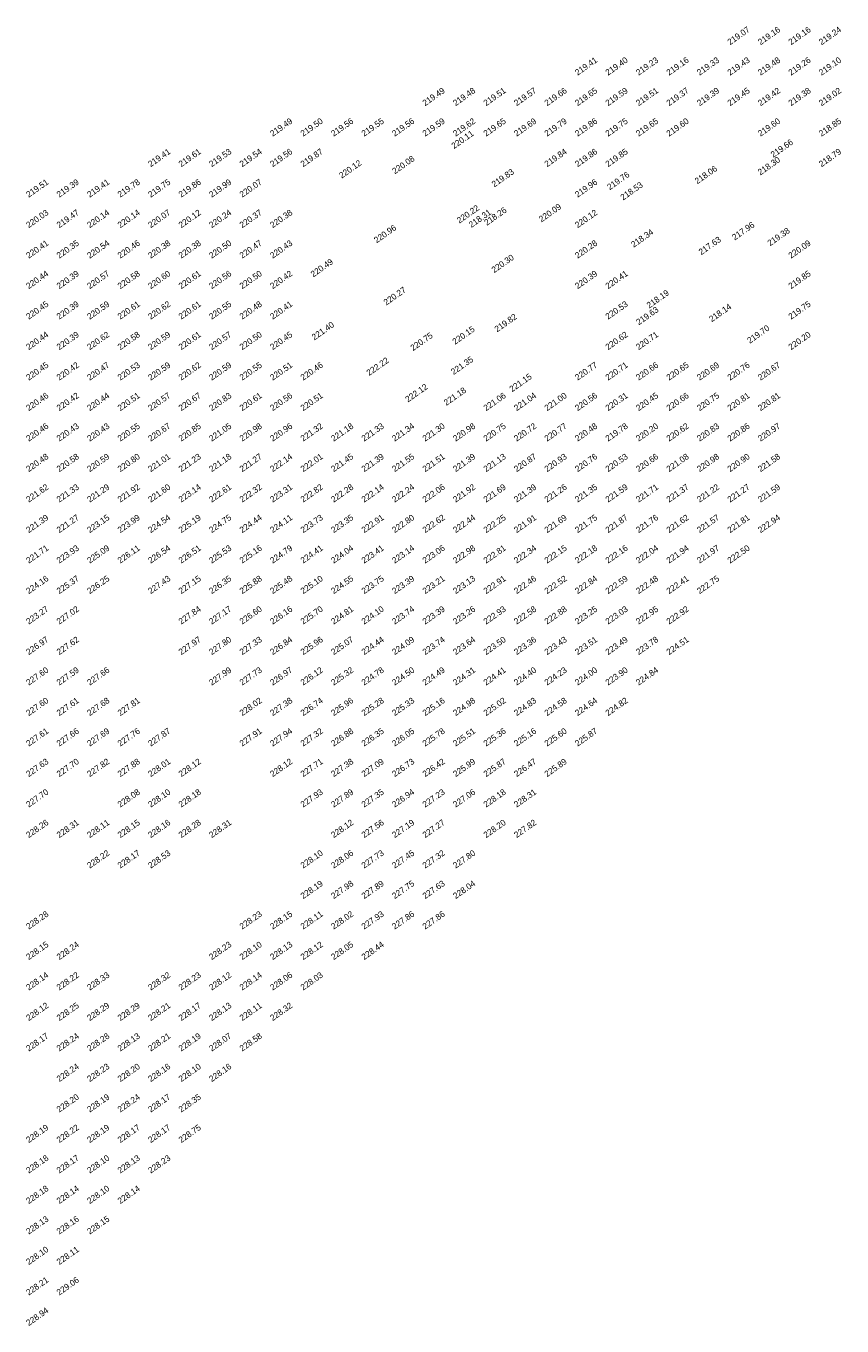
# Model space of a CAD drawing. Extents: x 2322 to 3271, y 4823 to 5326.
# Tile 10 of 10: x 3137 to 3271, y 5113 to 5326. Entities that reach past the tile are written whole.
import ezdxf

# ---------------------------------------------------------------- set-up
doc = ezdxf.new("R2010")
doc.units = 0
doc.header["$MEASUREMENT"] = 0
doc.layers.add('SPOT LEVEL', color=8, linetype='Continuous')

msp = doc.modelspace()

# ---------------------------------------------------------------- texts
at = {"layer": 'SPOT LEVEL'}
for s, p in [('219.07', (3252.59, 5323.22, 442.49)), ('219.16', (3257.59, 5323.22, 442.58)), ('219.16', (3262.59, 5323.22, 442.57)), ('219.24', (3267.59, 5323.22, 442.66)), ('219.41', (3227.59, 5318.22, 442.83)), ('219.40', (3232.59, 5318.22, 442.82)), ('219.23', (3237.59, 5318.22, 442.65)), ('219.16', (3242.59, 5318.22, 442.58)), ('219.33', (3247.59, 5318.22, 442.74)), ('219.43', (3252.59, 5318.22, 442.85)), ('219.48', (3257.59, 5318.22, 442.9)), ('219.26', (3262.59, 5318.22, 442.68)), ('219.10', (3267.59, 5318.22, 442.51)), ('219.49', (3202.59, 5313.22, 442.9)), ('219.48', (3207.59, 5313.22, 442.89)), ('219.51', (3212.59, 5313.22, 442.93)), ('219.57', (3217.59, 5313.22, 442.98)), ('219.66', (3222.59, 5313.22, 443.08)), ('219.65', (3227.59, 5313.22, 443.07)), ('219.59', (3232.59, 5313.22, 443.01)), ('219.51', (3237.59, 5313.22, 442.92)), ('219.37', (3242.59, 5313.22, 442.79)), ('219.39', (3247.59, 5313.22, 442.8)), ('219.45', (3252.59, 5313.22, 442.87)), ('219.42', (3257.59, 5313.22, 442.84)), ('219.38', (3262.59, 5313.22, 442.79)), ('219.02', (3267.59, 5313.22, 442.44)), ('219.49', (3177.59, 5308.22, 442.91)), ('219.50', (3182.59, 5308.22, 442.92)), ('219.56', (3187.59, 5308.22, 442.98)), ('219.55', (3192.59, 5308.22, 442.97)), ('219.56', (3197.59, 5308.22, 442.98)), ('219.59', (3202.59, 5308.22, 443)), ('219.62', (3207.59, 5308.22, 443.03)), ('219.65', (3212.59, 5308.22, 443.07)), ('219.69', (3217.59, 5308.22, 443.11)), ('219.79', (3222.59, 5308.22, 443.2)), ('219.86', (3227.59, 5308.22, 443.28)), ('219.75', (3232.59, 5308.22, 443.16)), ('219.65', (3237.59, 5308.22, 443.07)), ('219.60', (3242.59, 5308.22, 443.01)), ('219.60', (3257.59, 5308.22, 443.02)), ('218.85', (3267.59, 5308.22, 442.26)), ('220.11', (3207.32, 5306.19, 440.38)), ('219.66', (3259.68, 5304.76, 439.33)), ('219.41', (3157.59, 5303.22, 442.82)), ('219.61', (3162.59, 5303.22, 443.02)), ('219.53', (3167.59, 5303.22, 442.94)), ('219.54', (3172.59, 5303.22, 442.96)), ('219.56', (3177.59, 5303.22, 442.97)), ('219.87', (3182.59, 5303.22, 443.29)), ('220.08', (3197.62, 5302.06, 440.35)), ('219.84', (3222.59, 5303.22, 443.25)), ('219.86', (3227.59, 5303.22, 443.27)), ('219.85', (3232.59, 5303.22, 443.27)), ('218.30', (3257.57, 5301.88, 437.92)), ('218.79', (3267.59, 5303.22, 442.21)), ('220.12', (3188.91, 5301.35, 440.39)), ('219.83', (3213.93, 5299.91, 440.1)), ('218.06', (3247.23, 5300.43, 437.68)), ('219.51', (3137.59, 5298.22, 442.92)), ('219.39', (3142.59, 5298.22, 442.8)), ('219.41', (3147.59, 5298.22, 442.83)), ('219.78', (3152.59, 5298.22, 443.19)), ('219.75', (3157.59, 5298.22, 443.17)), ('219.86', (3162.59, 5298.22, 443.28)), ('219.99', (3167.59, 5298.22, 443.4)), ('220.07', (3172.59, 5298.22, 443.49)), ('219.96', (3227.59, 5298.22, 443.38)), ('219.76', (3232.86, 5299.44, 439.51)), ('218.53', (3235.05, 5297.76, 438.15)), ('220.22', (3208.22, 5293.98, 440.49)), ('218.26', (3212.71, 5293.62, 438.53)), ('220.09', (3221.67, 5294.18, 440.19)), ('220.03', (3137.59, 5293.22, 443.45)), ('219.47', (3142.59, 5293.22, 442.88)), ('220.14', (3147.59, 5293.22, 443.56)), ('220.14', (3152.59, 5293.22, 443.56)), ('220.07', (3157.59, 5293.22, 443.48)), ('220.12', (3162.59, 5293.22, 443.54)), ('220.24', (3167.59, 5293.22, 443.66)), ('220.37', (3172.59, 5293.22, 443.78)), ('220.38', (3177.59, 5293.22, 443.8)), ('218.31', (3210.18, 5293.27, 438.58)), ('220.12', (3227.59, 5293.22, 443.53)), ('220.96', (3194.63, 5290.74, 441.23)), ('218.34', (3236.79, 5290.03, 437.97)), ('217.96', (3253.36, 5291.21, 437.58)), ('219.38', (3259.15, 5290.26, 439.01)), ('220.41', (3137.59, 5288.22, 443.83)), ('220.35', (3142.59, 5288.22, 443.77)), ('220.54', (3147.59, 5288.22, 443.95)), ('220.46', (3152.59, 5288.22, 443.87)), ('220.38', (3157.59, 5288.22, 443.8)), ('220.38', (3162.59, 5288.22, 443.8)), ('220.50', (3167.59, 5288.22, 443.92)), ('220.47', (3172.59, 5288.22, 443.88)), ('220.43', (3177.59, 5288.22, 443.85)), ('220.28', (3227.59, 5288.22, 443.69)), ('217.63', (3247.87, 5288.8, 437.26)), ('220.09', (3262.59, 5288.22, 443.5)), ('220.49', (3184.25, 5285.16, 440.76)), ('220.30', (3213.91, 5285.86, 440.57)), ('220.44', (3137.59, 5283.22, 443.86)), ('220.39', (3142.59, 5283.22, 443.8)), ('220.57', (3147.59, 5283.22, 443.98)), ('220.58', (3152.59, 5283.22, 444)), ('220.60', (3157.59, 5283.22, 444.02)), ('220.61', (3162.59, 5283.22, 444.02)), ('220.56', (3167.59, 5283.22, 443.97)), ('220.50', (3172.59, 5283.22, 443.91)), ('220.42', (3177.59, 5283.22, 443.84)), ('220.39', (3227.59, 5283.22, 443.81)), ('220.41', (3232.59, 5283.22, 443.82)), ('219.85', (3262.59, 5283.22, 443.26)), ('220.27', (3196.21, 5280.54, 440.54)), ('218.19', (3239.34, 5280.06, 437.82)), ('220.45', (3137.59, 5278.22, 443.86)), ('220.39', (3142.59, 5278.22, 443.81)), ('220.59', (3147.59, 5278.22, 444.01)), ('220.61', (3152.59, 5278.22, 444.02)), ('220.62', (3157.59, 5278.22, 444.03)), ('220.61', (3162.59, 5278.22, 444.03)), ('220.55', (3167.59, 5278.22, 443.96)), ('220.48', (3172.59, 5278.22, 443.89)), ('220.41', (3177.59, 5278.22, 443.82)), ('220.53', (3232.59, 5278.22, 443.94)), ('219.63', (3237.63, 5277.3, 439.25)), ('218.14', (3249.58, 5277.8, 437.77)), ('219.75', (3262.59, 5278.22, 443.16)), ('221.40', (3184.43, 5274.83, 441.66)), ('219.82', (3214.4, 5276.15, 440.09)), ('219.70', (3255.83, 5274.28, 439.33)), ('220.44', (3137.59, 5273.22, 443.86)), ('220.39', (3142.59, 5273.22, 443.8)), ('220.62', (3147.59, 5273.22, 444.03)), ('220.58', (3152.59, 5273.22, 444)), ('220.59', (3157.59, 5273.22, 444.01)), ('220.61', (3162.59, 5273.22, 444.02)), ('220.57', (3167.59, 5273.22, 443.98)), ('220.50', (3172.59, 5273.22, 443.92)), ('220.45', (3177.59, 5273.22, 443.87)), ('220.75', (3200.6, 5273.07, 441.02)), ('220.15', (3207.49, 5274.1, 440.42)), ('220.62', (3232.59, 5273.22, 444.04)), ('220.71', (3237.59, 5273.22, 444.13)), ('220.20', (3262.59, 5273.22, 443.62)), ('220.45', (3137.59, 5268.22, 443.87)), ('220.42', (3142.59, 5268.22, 443.84)), ('220.47', (3147.59, 5268.22, 443.89)), ('220.53', (3152.59, 5268.22, 443.95)), ('220.59', (3157.59, 5268.22, 444.01)), ('220.62', (3162.59, 5268.22, 444.04)), ('220.59', (3167.59, 5268.22, 444.01)), ('220.55', (3172.59, 5268.22, 443.97)), ('220.51', (3177.59, 5268.22, 443.93)), ('220.46', (3182.59, 5268.22, 443.88)), ('222.22', (3193.4, 5268.99, 442.48)), ('221.35', (3207.25, 5269.15, 441.62)), ('220.77', (3227.59, 5268.22, 444.19)), ('220.71', (3232.59, 5268.22, 444.13)), ('220.66', (3237.59, 5268.22, 444.07)), ('220.65', (3242.59, 5268.22, 444.07)), ('220.69', (3247.59, 5268.22, 444.1)), ('220.76', (3252.59, 5268.22, 444.18)), ('220.67', (3257.59, 5268.22, 444.09)), ('221.15', (3216.84, 5266.33, 441.42)), ('222.12', (3199.76, 5264.65, 442.39)), ('221.18', (3206.07, 5264.09, 441.45)), ('220.46', (3137.59, 5263.22, 443.87)), ('220.42', (3142.59, 5263.22, 443.84)), ('220.44', (3147.59, 5263.22, 443.85)), ('220.51', (3152.59, 5263.22, 443.92)), ('220.57', (3157.59, 5263.22, 443.98)), ('220.67', (3162.59, 5263.22, 444.08)), ('220.83', (3167.59, 5263.22, 444.24)), ('220.61', (3172.59, 5263.22, 444.02)), ('220.56', (3177.59, 5263.22, 443.98)), ('220.51', (3182.59, 5263.22, 443.93)), ('221.06', (3212.59, 5263.22, 444.48)), ('221.04', (3217.59, 5263.22, 444.45)), ('221.00', (3222.59, 5263.22, 444.42)), ('220.56', (3227.59, 5263.22, 443.98)), ('220.31', (3232.59, 5263.22, 443.73)), ('220.45', (3237.59, 5263.22, 443.86)), ('220.66', (3242.59, 5263.22, 444.08)), ('220.75', (3247.59, 5263.22, 444.17)), ('220.81', (3252.59, 5263.22, 444.23)), ('220.81', (3257.59, 5263.22, 444.23)), ('220.46', (3137.59, 5258.22, 443.87)), ('220.43', (3142.59, 5258.22, 443.85)), ('220.43', (3147.59, 5258.22, 443.84)), ('220.55', (3152.59, 5258.22, 443.96)), ('220.67', (3157.59, 5258.22, 444.08)), ('220.85', (3162.59, 5258.22, 444.27)), ('221.05', (3167.59, 5258.22, 444.46)), ('220.98', (3172.59, 5258.22, 444.4)), ('220.96', (3177.59, 5258.22, 444.38)), ('221.32', (3182.59, 5258.22, 444.74)), ('221.18', (3187.59, 5258.22, 444.6)), ('221.33', (3192.59, 5258.22, 444.75)), ('221.34', (3197.59, 5258.22, 444.75)), ('221.30', (3202.59, 5258.22, 444.72)), ('220.98', (3207.59, 5258.22, 444.4)), ('220.75', (3212.59, 5258.22, 444.17)), ('220.72', (3217.59, 5258.22, 444.13)), ('220.77', (3222.59, 5258.22, 444.19)), ('220.48', (3227.59, 5258.22, 443.9)), ('219.78', (3232.59, 5258.22, 443.2)), ('220.20', (3237.59, 5258.22, 443.62)), ('220.62', (3242.59, 5258.22, 444.04)), ('220.83', (3247.59, 5258.22, 444.24)), ('220.86', (3252.59, 5258.22, 444.27)), ('220.97', (3257.59, 5258.22, 444.39)), ('220.48', (3137.59, 5253.22, 443.9)), ('220.58', (3142.59, 5253.22, 444)), ('220.59', (3147.59, 5253.22, 444)), ('220.80', (3152.59, 5253.22, 444.21)), ('221.01', (3157.59, 5253.22, 444.43)), ('221.23', (3162.59, 5253.22, 444.65)), ('221.18', (3167.59, 5253.22, 444.59)), ('221.27', (3172.59, 5253.22, 444.69)), ('222.14', (3177.59, 5253.22, 445.55)), ('222.01', (3182.59, 5253.22, 445.43)), ('221.45', (3187.59, 5253.22, 444.86)), ('221.39', (3192.59, 5253.22, 444.81)), ('221.55', (3197.59, 5253.22, 444.97)), ('221.51', (3202.59, 5253.22, 444.93)), ('221.39', (3207.59, 5253.22, 444.81)), ('221.13', (3212.59, 5253.22, 444.55)), ('220.87', (3217.59, 5253.22, 444.28)), ('220.93', (3222.59, 5253.22, 444.35)), ('220.76', (3227.59, 5253.22, 444.17)), ('220.53', (3232.59, 5253.22, 443.95)), ('220.66', (3237.59, 5253.22, 444.07)), ('221.08', (3242.59, 5253.22, 444.5)), ('220.98', (3247.59, 5253.22, 444.4)), ('220.90', (3252.59, 5253.22, 444.32)), ('221.58', (3257.59, 5253.22, 445)), ('221.62', (3137.59, 5248.22, 445.03)), ('221.33', (3142.59, 5248.22, 444.75)), ('221.29', (3147.59, 5248.22, 444.7)), ('221.92', (3152.59, 5248.22, 445.34)), ('221.60', (3157.59, 5248.22, 445.01)), ('223.14', (3162.59, 5248.22, 446.56)), ('222.61', (3167.59, 5248.22, 446.02)), ('222.32', (3172.59, 5248.22, 445.74)), ('223.31', (3177.59, 5248.22, 446.73)), ('222.82', (3182.59, 5248.22, 446.24)), ('222.28', (3187.59, 5248.22, 445.7)), ('222.14', (3192.59, 5248.22, 445.56)), ('222.24', (3197.59, 5248.22, 445.65)), ('222.06', (3202.59, 5248.22, 445.47)), ('221.92', (3207.59, 5248.22, 445.34)), ('221.69', (3212.59, 5248.22, 445.11)), ('221.39', (3217.59, 5248.22, 444.81)), ('221.26', (3222.59, 5248.22, 444.68)), ('221.35', (3227.59, 5248.22, 444.76)), ('221.59', (3232.59, 5248.22, 445)), ('221.71', (3237.59, 5248.22, 445.12)), ('221.37', (3242.59, 5248.22, 444.78)), ('221.22', (3247.59, 5248.22, 444.64)), ('221.27', (3252.59, 5248.22, 444.68)), ('221.59', (3257.59, 5248.22, 445.01)), ('221.39', (3137.59, 5243.22, 444.8)), ('221.27', (3142.59, 5243.22, 444.69)), ('223.15', (3147.59, 5243.22, 446.56)), ('223.99', (3152.59, 5243.22, 447.4)), ('224.54', (3157.59, 5243.22, 447.96)), ('225.19', (3162.59, 5243.22, 448.6)), ('224.75', (3167.59, 5243.22, 448.16)), ('224.44', (3172.59, 5243.22, 447.85)), ('224.11', (3177.59, 5243.22, 447.53)), ('223.73', (3182.59, 5243.22, 447.15)), ('223.35', (3187.59, 5243.22, 446.77)), ('222.91', (3192.59, 5243.22, 446.32)), ('222.80', (3197.59, 5243.22, 446.22)), ('222.62', (3202.59, 5243.22, 446.04)), ('222.44', (3207.59, 5243.22, 445.86)), ('222.25', (3212.59, 5243.22, 445.67)), ('221.91', (3217.59, 5243.22, 445.33)), ('221.69', (3222.59, 5243.22, 445.11)), ('221.75', (3227.59, 5243.22, 445.16)), ('221.87', (3232.59, 5243.22, 445.29)), ('221.76', (3237.59, 5243.22, 445.17)), ('221.62', (3242.59, 5243.22, 445.03)), ('221.57', (3247.59, 5243.22, 444.99)), ('221.81', (3252.59, 5243.22, 445.22)), ('222.94', (3257.59, 5243.22, 446.35)), ('221.71', (3137.59, 5238.22, 445.13)), ('223.93', (3142.59, 5238.22, 447.35)), ('225.09', (3147.59, 5238.22, 448.5)), ('226.11', (3152.59, 5238.22, 449.53)), ('226.54', (3157.59, 5238.22, 449.95)), ('226.51', (3162.59, 5238.22, 449.92)), ('225.53', (3167.59, 5238.22, 448.94)), ('225.16', (3172.59, 5238.22, 448.58)), ('224.79', (3177.59, 5238.22, 448.21)), ('224.41', (3182.59, 5238.22, 447.83)), ('224.04', (3187.59, 5238.22, 447.45)), ('223.41', (3192.59, 5238.22, 446.82)), ('223.14', (3197.59, 5238.22, 446.56)), ('223.06', (3202.59, 5238.22, 446.48)), ('222.98', (3207.59, 5238.22, 446.4)), ('222.81', (3212.59, 5238.22, 446.23)), ('222.34', (3217.59, 5238.22, 445.76)), ('222.15', (3222.59, 5238.22, 445.57)), ('222.18', (3227.59, 5238.22, 445.59)), ('222.16', (3232.59, 5238.22, 445.57)), ('222.04', (3237.59, 5238.22, 445.46)), ('221.94', (3242.59, 5238.22, 445.36)), ('221.97', (3247.59, 5238.22, 445.39)), ('222.50', (3252.59, 5238.22, 445.92)), ('224.16', (3137.59, 5233.22, 447.58)), ('225.37', (3142.59, 5233.22, 448.79)), ('226.25', (3147.59, 5233.22, 449.67)), ('227.43', (3157.59, 5233.22, 450.84)), ('227.15', (3162.59, 5233.22, 450.56)), ('226.35', (3167.59, 5233.22, 449.77)), ('225.88', (3172.59, 5233.22, 449.3)), ('225.48', (3177.59, 5233.22, 448.89)), ('225.10', (3182.59, 5233.22, 448.51)), ('224.55', (3187.59, 5233.22, 447.97)), ('223.75', (3192.59, 5233.22, 447.17)), ('223.39', (3197.59, 5233.22, 446.81)), ('223.21', (3202.59, 5233.22, 446.63)), ('223.13', (3207.59, 5233.22, 446.55)), ('222.91', (3212.59, 5233.22, 446.33)), ('222.46', (3217.59, 5233.22, 445.88)), ('222.52', (3222.59, 5233.22, 445.94)), ('222.84', (3227.59, 5233.22, 446.26)), ('222.59', (3232.59, 5233.22, 446.01)), ('222.48', (3237.59, 5233.22, 445.9)), ('222.41', (3242.59, 5233.22, 445.83)), ('222.75', (3247.59, 5233.22, 446.17)), ('223.27', (3137.59, 5228.22, 446.69)), ('227.02', (3142.59, 5228.22, 450.44)), ('227.84', (3162.59, 5228.22, 451.26)), ('227.17', (3167.59, 5228.22, 450.59)), ('226.60', (3172.59, 5228.22, 450.02)), ('226.16', (3177.59, 5228.22, 449.58)), ('225.70', (3182.59, 5228.22, 449.12)), ('224.81', (3187.59, 5228.22, 448.23)), ('224.10', (3192.59, 5228.22, 447.51)), ('223.74', (3197.59, 5228.22, 447.16)), ('223.39', (3202.59, 5228.22, 446.81)), ('223.26', (3207.59, 5228.22, 446.68)), ('222.93', (3212.59, 5228.22, 446.35)), ('222.58', (3217.59, 5228.22, 445.99)), ('222.88', (3222.59, 5228.22, 446.3)), ('223.25', (3227.59, 5228.22, 446.67)), ('223.03', (3232.59, 5228.22, 446.44)), ('222.95', (3237.59, 5228.22, 446.37)), ('222.92', (3242.59, 5228.22, 446.34)), ('226.97', (3137.59, 5223.22, 450.39)), ('227.62', (3142.59, 5223.22, 451.04)), ('227.97', (3162.59, 5223.22, 451.39)), ('227.80', (3167.59, 5223.22, 451.22)), ('227.33', (3172.59, 5223.22, 450.74)), ('226.84', (3177.59, 5223.22, 450.26)), ('225.96', (3182.59, 5223.22, 449.38)), ('225.07', (3187.59, 5223.22, 448.49)), ('224.44', (3192.59, 5223.22, 447.86)), ('224.09', (3197.59, 5223.22, 447.51)), ('223.74', (3202.59, 5223.22, 447.15)), ('223.64', (3207.59, 5223.22, 447.06)), ('223.50', (3212.59, 5223.22, 446.92)), ('223.36', (3217.59, 5223.22, 446.77)), ('223.43', (3222.59, 5223.22, 446.85)), ('223.51', (3227.59, 5223.22, 446.92)), ('223.49', (3232.59, 5223.22, 446.9)), ('223.78', (3237.59, 5223.22, 447.19)), ('224.51', (3242.59, 5223.22, 447.93)), ('227.60', (3137.59, 5218.22, 451.01)), ('227.59', (3142.59, 5218.22, 451)), ('227.66', (3147.59, 5218.22, 451.08)), ('227.99', (3167.59, 5218.22, 451.41)), ('227.73', (3172.59, 5218.22, 451.15)), ('226.97', (3177.59, 5218.22, 450.39)), ('226.12', (3182.59, 5218.22, 449.54)), ('225.32', (3187.59, 5218.22, 448.73)), ('224.78', (3192.59, 5218.22, 448.2)), ('224.50', (3197.59, 5218.22, 447.92)), ('224.49', (3202.59, 5218.22, 447.91)), ('224.31', (3207.59, 5218.22, 447.73)), ('224.41', (3212.59, 5218.22, 447.83)), ('224.40', (3217.59, 5218.22, 447.81)), ('224.23', (3222.59, 5218.22, 447.64)), ('224.00', (3227.59, 5218.22, 447.41)), ('223.90', (3232.59, 5218.22, 447.32)), ('224.84', (3237.59, 5218.22, 448.26)), ('227.60', (3137.59, 5213.22, 451.02)), ('227.61', (3142.59, 5213.22, 451.03)), ('227.68', (3147.59, 5213.22, 451.09)), ('227.81', (3152.59, 5213.22, 451.22)), ('228.02', (3172.59, 5213.22, 451.44)), ('227.38', (3177.59, 5213.22, 450.8)), ('226.74', (3182.59, 5213.22, 450.15)), ('225.96', (3187.59, 5213.22, 449.37)), ('225.28', (3192.59, 5213.22, 448.69)), ('225.33', (3197.59, 5213.22, 448.74)), ('225.16', (3202.59, 5213.22, 448.58)), ('224.98', (3207.59, 5213.22, 448.39)), ('225.02', (3212.59, 5213.22, 448.44)), ('224.83', (3217.59, 5213.22, 448.25)), ('224.58', (3222.59, 5213.22, 448)), ('224.64', (3227.59, 5213.22, 448.06)), ('224.82', (3232.59, 5213.22, 448.24)), ('227.61', (3137.59, 5208.22, 451.02)), ('227.66', (3142.59, 5208.22, 451.07)), ('227.69', (3147.59, 5208.22, 451.11)), ('227.76', (3152.59, 5208.22, 451.17)), ('227.87', (3157.59, 5208.22, 451.28)), ('227.91', (3172.59, 5208.22, 451.33)), ('227.94', (3177.59, 5208.22, 451.36)), ('227.32', (3182.59, 5208.22, 450.73)), ('226.88', (3187.59, 5208.22, 450.3)), ('226.35', (3192.59, 5208.22, 449.76)), ('226.05', (3197.59, 5208.22, 449.46)), ('225.78', (3202.59, 5208.22, 449.2)), ('225.51', (3207.59, 5208.22, 448.93)), ('225.36', (3212.59, 5208.22, 448.77)), ('225.16', (3217.59, 5208.22, 448.58)), ('225.60', (3222.59, 5208.22, 449.01)), ('225.87', (3227.59, 5208.22, 449.29)), ('227.63', (3137.59, 5203.22, 451.05)), ('227.70', (3142.59, 5203.22, 451.12)), ('227.82', (3147.59, 5203.22, 451.23)), ('227.88', (3152.59, 5203.22, 451.29)), ('228.01', (3157.59, 5203.22, 451.43)), ('228.12', (3162.59, 5203.22, 451.54)), ('228.12', (3177.59, 5203.22, 451.54)), ('227.71', (3182.59, 5203.22, 451.13)), ('227.38', (3187.59, 5203.22, 450.8)), ('227.09', (3192.59, 5203.22, 450.5)), ('226.73', (3197.59, 5203.22, 450.15)), ('226.42', (3202.59, 5203.22, 449.84)), ('225.99', (3207.59, 5203.22, 449.41)), ('225.87', (3212.59, 5203.22, 449.29)), ('226.47', (3217.59, 5203.22, 449.89)), ('225.89', (3222.59, 5203.22, 449.31)), ('227.70', (3137.59, 5198.22, 451.12)), ('228.08', (3152.59, 5198.22, 451.5)), ('228.10', (3157.59, 5198.22, 451.51)), ('228.18', (3162.59, 5198.22, 451.6)), ('227.93', (3182.59, 5198.22, 451.35)), ('227.89', (3187.59, 5198.22, 451.3)), ('227.35', (3192.59, 5198.22, 450.77)), ('226.94', (3197.59, 5198.22, 450.36)), ('227.23', (3202.59, 5198.22, 450.65)), ('227.06', (3207.59, 5198.22, 450.47)), ('228.18', (3212.59, 5198.22, 451.59)), ('228.31', (3217.59, 5198.22, 451.73)), ('228.26', (3137.59, 5193.22, 451.68)), ('228.15', (3152.59, 5193.22, 451.56)), ('228.16', (3157.59, 5193.22, 451.58)), ('228.28', (3162.59, 5193.22, 451.7)), ('228.12', (3187.59, 5193.22, 451.53)), ('227.56', (3192.59, 5193.22, 450.98)), ('227.19', (3197.59, 5193.22, 450.61)), ('227.27', (3202.59, 5193.22, 450.68)), ('228.20', (3212.59, 5193.22, 451.62)), ('227.82', (3217.59, 5193.22, 451.24)), ('228.31', (3142.59, 5193.22, 451.73)), ('228.11', (3147.59, 5193.22, 451.53)), ('228.31', (3167.59, 5193.22, 451.72)), ('228.22', (3147.59, 5188.22, 451.64)), ('228.17', (3152.59, 5188.22, 451.59)), ('228.53', (3157.59, 5188.22, 451.94)), ('228.10', (3182.59, 5188.22, 451.52)), ('228.06', (3187.59, 5188.22, 451.48)), ('227.73', (3192.59, 5188.22, 451.15)), ('227.45', (3197.59, 5188.22, 450.87)), ('227.32', (3202.59, 5188.22, 450.74)), ('227.80', (3207.59, 5188.22, 451.22)), ('228.19', (3182.59, 5183.22, 451.6)), ('227.98', (3187.59, 5183.22, 451.4)), ('227.89', (3192.59, 5183.22, 451.31)), ('227.75', (3197.59, 5183.22, 451.17)), ('227.63', (3202.59, 5183.22, 451.05)), ('228.04', (3207.59, 5183.22, 451.46)), ('228.28', (3137.59, 5178.22, 451.69)), ('228.23', (3172.59, 5178.22, 451.65)), ('228.15', (3177.59, 5178.22, 451.56)), ('228.11', (3182.59, 5178.22, 451.52)), ('228.02', (3187.59, 5178.22, 451.44)), ('227.93', (3192.59, 5178.22, 451.35)), ('227.86', (3197.59, 5178.22, 451.28)), ('227.86', (3202.59, 5178.22, 451.28)), ('228.15', (3137.59, 5173.22, 451.56)), ('228.24', (3142.59, 5173.22, 451.66)), ('228.23', (3167.59, 5173.22, 451.65)), ('228.10', (3172.59, 5173.22, 451.52)), ('228.13', (3177.59, 5173.22, 451.54)), ('228.12', (3182.59, 5173.22, 451.54)), ('228.05', (3187.59, 5173.22, 451.47)), ('228.44', (3192.59, 5173.22, 451.86)), ('228.14', (3137.59, 5168.22, 451.56)), ('228.22', (3142.59, 5168.22, 451.64)), ('228.33', (3147.59, 5168.22, 451.75)), ('228.32', (3157.59, 5168.22, 451.73)), ('228.23', (3162.59, 5168.22, 451.65)), ('228.12', (3167.59, 5168.22, 451.54)), ('228.14', (3172.59, 5168.22, 451.56)), ('228.06', (3177.59, 5168.22, 451.48)), ('228.03', (3182.59, 5168.22, 451.45)), ('228.12', (3137.59, 5163.22, 451.54)), ('228.25', (3142.59, 5163.22, 451.67)), ('228.29', (3147.59, 5163.22, 451.7)), ('228.29', (3152.59, 5163.22, 451.71)), ('228.21', (3157.59, 5163.22, 451.62)), ('228.17', (3162.59, 5163.22, 451.59)), ('228.13', (3167.59, 5163.22, 451.55)), ('228.11', (3172.59, 5163.22, 451.52)), ('228.32', (3177.59, 5163.22, 451.74)), ('228.17', (3137.59, 5158.22, 451.59)), ('228.24', (3142.59, 5158.22, 451.66)), ('228.28', (3147.59, 5158.22, 451.69)), ('228.13', (3152.59, 5158.22, 451.55)), ('228.21', (3157.59, 5158.22, 451.63)), ('228.19', (3162.59, 5158.22, 451.6)), ('228.07', (3167.59, 5158.22, 451.49)), ('228.58', (3172.59, 5158.22, 451.99)), ('228.24', (3142.59, 5153.22, 451.65)), ('228.23', (3147.59, 5153.22, 451.64)), ('228.20', (3152.59, 5153.22, 451.62)), ('228.16', (3157.59, 5153.22, 451.58)), ('228.10', (3162.59, 5153.22, 451.51)), ('228.16', (3167.59, 5153.22, 451.58)), ('228.20', (3142.59, 5148.22, 451.61)), ('228.19', (3147.59, 5148.22, 451.61)), ('228.24', (3152.59, 5148.22, 451.65)), ('228.17', (3157.59, 5148.22, 451.59)), ('228.35', (3162.59, 5148.22, 451.77)), ('228.19', (3137.59, 5143.22, 451.61)), ('228.22', (3142.59, 5143.22, 451.64)), ('228.19', (3147.59, 5143.22, 451.61)), ('228.17', (3152.59, 5143.22, 451.59)), ('228.17', (3157.59, 5143.22, 451.59)), ('228.75', (3162.59, 5143.22, 452.16)), ('228.18', (3137.59, 5138.22, 451.6)), ('228.17', (3142.59, 5138.22, 451.58)), ('228.10', (3147.59, 5138.22, 451.52)), ('228.13', (3152.59, 5138.22, 451.55)), ('228.23', (3157.59, 5138.22, 451.65)), ('228.18', (3137.59, 5133.22, 451.6)), ('228.14', (3142.59, 5133.22, 451.56)), ('228.10', (3147.59, 5133.22, 451.52)), ('228.14', (3152.59, 5133.22, 451.56)), ('228.13', (3137.59, 5128.22, 451.55)), ('228.16', (3142.59, 5128.22, 451.57)), ('228.15', (3147.59, 5128.22, 451.57)), ('228.10', (3137.59, 5123.22, 451.52)), ('228.11', (3142.59, 5123.22, 451.53)), ('228.21', (3137.59, 5118.22, 451.63)), ('229.06', (3142.59, 5118.22, 452.48)), ('228.94', (3137.59, 5113.22, 452.36))]:
    msp.add_text(s, height=1, rotation=35, dxfattribs=at).set_placement(p)

doc.saveas('drawing.dxf')
